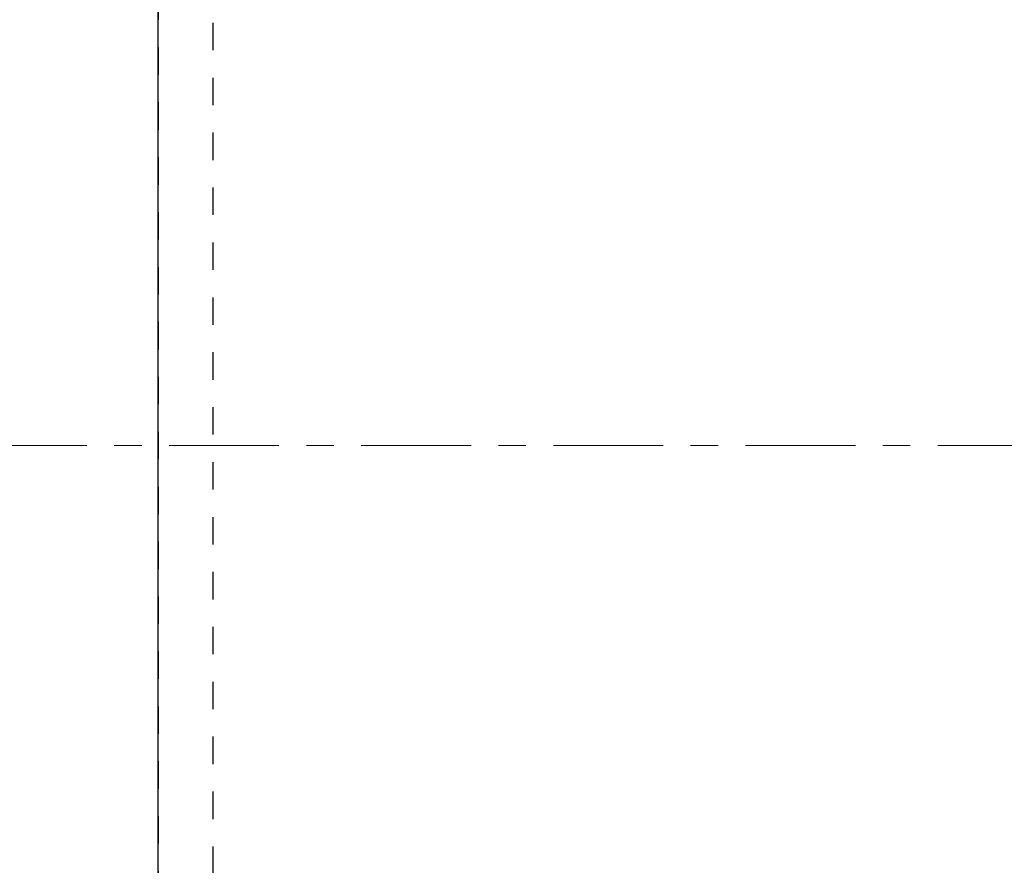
# Model space of a CAD drawing. Header units: metres. Extents: x -38 to 93, y -15 to 21.
# Tile 56 of 256: x 25.53 to 29.11, y 11.27 to 14.35. Entities that reach past the tile are written whole.
import ezdxf

# ---------------------------------------------------------------- set-up
doc = ezdxf.new("R2010")
doc.units = ezdxf.units.M
for name, pattern in [('______11', [0.5, 0.4, -0.05, 0, -0.05]), ('______2', [0.0405, 0.03, -0.0105]), ('______5', [1.1, 0.8, -0.1, 0.1, -0.1])]:
    doc.linetypes.add(name, pattern=pattern)
doc.layers.add('XR$1$Осевая линия (1)', color=7, linetype='______5', lineweight=13)
doc.layers.add('XR$4$Перекрытие (1)', color=7, linetype='Continuous', lineweight=35)
doc.layers.add('XR$6$Стена_ бетон несущ.', color=7, linetype='Continuous', lineweight=70, true_color=0xb4b496)

msp = doc.modelspace()

# ---------------------------------------------------------------- linework, layer by layer
at = {"layer": 'XR$1$Осевая линия (1)', "color": 253, "linetype": '______11', "lineweight": 13, "true_color": 0xa0a0a0, "transparency": 33554687}
for p, q in [((26.03, 8.34), (26.03, 19.78)), ((-2.63, 12.8), (62.6, 12.8))]:
    msp.add_line(p, q, dxfattribs=at)
at = {"layer": 'XR$4$Перекрытие (1)', "color": 7, "linetype": 'Continuous', "lineweight": 25, "transparency": 33554687}
msp.add_line((26.03, 9.0002), (26.03, 16.4002), dxfattribs=at)
at = {"layer": 'XR$6$Стена_ бетон несущ.', "color": 253, "linetype": '______2', "lineweight": -3, "true_color": 0xa0a0a0, "transparency": 33554687}
for p, q in [((26.03, 16.45), (26.03, 9)), ((26.23, 10.6396), (26.23, 15.35))]:
    msp.add_line(p, q, dxfattribs=at)

doc.saveas('drawing.dxf')
